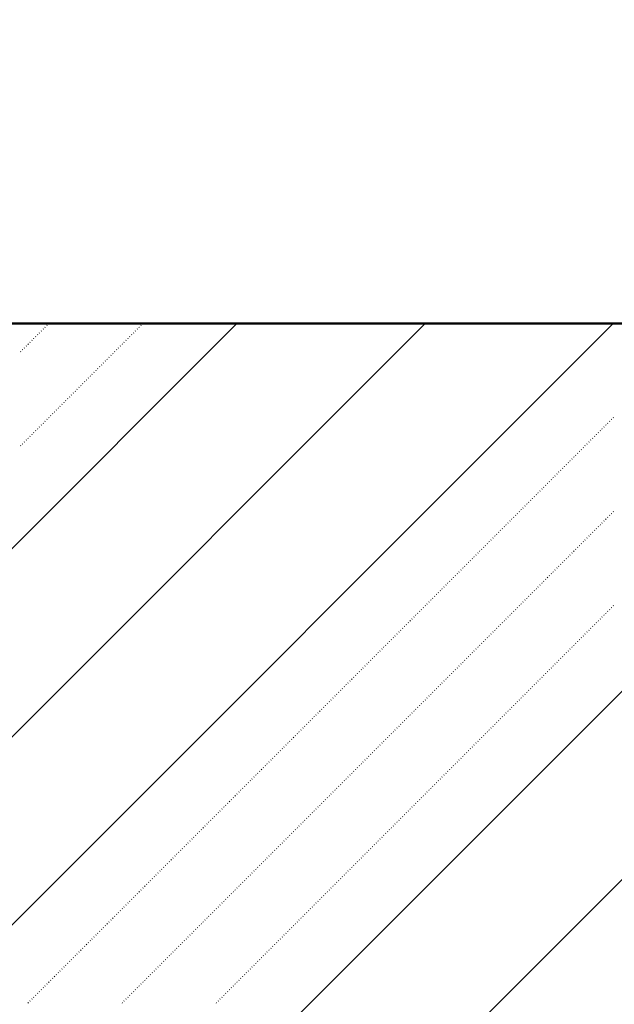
# Model space of a CAD drawing. Header units: millimetres. Extents: x 0 to 1260, y 0 to 297.
# Tile 86 of 104: x 301.59 to 307.18, y 229.9 to 239.15. Entities that reach past the tile are written whole.
import ezdxf

# ---------------------------------------------------------------- set-up
doc = ezdxf.new("R2010")
doc.units = ezdxf.units.MM
for name, pattern in [('K5LT32802', [0]), ('K5LT32806', [0]), ('K5LT_BASIC', [0])]:
    doc.linetypes.add(name, pattern=pattern)
doc.layers.add('Системный слой', color=7, linetype='Continuous')

# ---------------------------------------------------------------- blocks, each defined once
blk = doc.blocks.new('U100')
at = {"layer": 'Системный слой', "color": 7, "linetype": 'K5LT32802', "lineweight": 9}
for p, q in [((299.532, 228.6605), (307.1672, 236.2957)), ((299.532, 230.4283), (305.3995, 236.2957)), ((299.532, 232.196), (303.6317, 236.2957)), ((300.532, 224.3572), (312.4706, 236.2957)), ((300.532, 226.125), (310.7028, 236.2957))]:
    blk.add_line(p, q, dxfattribs=at)
at = {"layer": 'Системный слой', "color": 7, "linetype": 'K5LT32806', "lineweight": 18}
for p, q in [((301.7742, 236.206), (301.7778, 236.2096)), ((301.7919, 236.2237), (301.7955, 236.2272)), ((301.8096, 236.2414), (301.8131, 236.2449)), ((301.8273, 236.259), (301.8308, 236.2626)), ((301.8449, 236.2767), (301.8485, 236.2803)), ((301.8626, 236.2944), (301.8639, 236.2957)), ((302.6581, 236.206), (302.6617, 236.2096)), ((302.6758, 236.2237), (302.6793, 236.2272)), ((302.6935, 236.2414), (302.697, 236.2449)), ((302.7112, 236.259), (302.7147, 236.2626)), ((302.7288, 236.2767), (302.7324, 236.2803)), ((302.7465, 236.2944), (302.7478, 236.2957)), ((301.6858, 236.1176), (301.6894, 236.1212)), ((301.7035, 236.1353), (301.7071, 236.1388)), ((301.7212, 236.153), (301.7247, 236.1565)), ((301.7389, 236.1707), (301.7424, 236.1742)), ((301.7566, 236.1883), (301.7601, 236.1919)), ((302.5697, 236.1176), (302.5733, 236.1212)), ((302.5874, 236.1353), (302.5909, 236.1388)), ((302.6051, 236.153), (302.6086, 236.1565)), ((302.6228, 236.1707), (302.6263, 236.1742)), ((302.6404, 236.1883), (302.644, 236.1919)), ((301.5975, 236.0292), (301.601, 236.0328)), ((301.6151, 236.0469), (301.6187, 236.0505)), ((301.6328, 236.0646), (301.6364, 236.0681)), ((301.6505, 236.0823), (301.654, 236.0858)), ((301.6682, 236.0999), (301.6717, 236.1035)), ((302.4813, 236.0292), (302.4849, 236.0328)), ((302.499, 236.0469), (302.5026, 236.0505)), ((302.5167, 236.0646), (302.5202, 236.0681)), ((302.5344, 236.0823), (302.5379, 236.0858)), ((302.5521, 236.0999), (302.5556, 236.1035)), ((302.393, 235.9409), (302.3965, 235.9444)), ((302.4106, 235.9585), (302.4142, 235.9621)), ((302.4283, 235.9762), (302.4318, 235.9797)), ((302.446, 235.9939), (302.4495, 235.9974)), ((302.4637, 236.0116), (302.4672, 236.0151)), ((302.3046, 235.8525), (302.3081, 235.856)), ((302.3222, 235.8701), (302.3258, 235.8737)), ((302.3399, 235.8878), (302.3435, 235.8914)), ((302.3576, 235.9055), (302.3611, 235.909)), ((302.3753, 235.9232), (302.3788, 235.9267)), ((302.1985, 235.7464), (302.202, 235.7499)), ((302.2162, 235.7641), (302.2197, 235.7676)), ((302.2339, 235.7818), (302.2374, 235.7853)), ((302.2515, 235.7994), (302.2551, 235.803)), ((302.2692, 235.8171), (302.2727, 235.8206)), ((302.2869, 235.8348), (302.2904, 235.8383)), ((302.1101, 235.658), (302.1136, 235.6615)), ((302.1278, 235.6757), (302.1313, 235.6792)), ((302.1455, 235.6934), (302.149, 235.6969)), ((302.1631, 235.711), (302.1667, 235.7146)), ((302.1808, 235.7287), (302.1844, 235.7323)), ((302.0217, 235.5696), (302.0253, 235.5732)), ((302.0394, 235.5873), (302.0429, 235.5908)), ((302.0571, 235.605), (302.0606, 235.6085)), ((302.0748, 235.6227), (302.0783, 235.6262)), ((302.0924, 235.6403), (302.096, 235.6439)), ((301.9333, 235.4812), (301.9369, 235.4848)), ((301.951, 235.4989), (301.9545, 235.5024)), ((301.9687, 235.5166), (301.9722, 235.5201)), ((301.9864, 235.5343), (301.9899, 235.5378)), ((302.004, 235.5519), (302.0076, 235.5555)), ((301.8273, 235.3752), (301.8308, 235.3787)), ((301.8449, 235.3928), (301.8485, 235.3964)), ((301.8626, 235.4105), (301.8662, 235.4141)), ((301.8803, 235.4282), (301.8838, 235.4317)), ((301.898, 235.4459), (301.9015, 235.4494)), ((301.9157, 235.4636), (301.9192, 235.4671)), ((307.1306, 235.3752), (307.1341, 235.3787)), ((307.1482, 235.3928), (307.1518, 235.3964)), ((307.1659, 235.4105), (307.1695, 235.4141)), ((301.7389, 235.2868), (301.7424, 235.2903)), ((301.7566, 235.3045), (301.7601, 235.308)), ((301.7742, 235.3221), (301.7778, 235.3257)), ((301.7919, 235.3398), (301.7955, 235.3433)), ((301.8096, 235.3575), (301.8131, 235.361)), ((307.0422, 235.2868), (307.0457, 235.2903)), ((307.0599, 235.3045), (307.0634, 235.308)), ((307.0775, 235.3221), (307.0811, 235.3257)), ((307.0952, 235.3398), (307.0988, 235.3433)), ((307.1129, 235.3575), (307.1164, 235.361)), ((301.6505, 235.1984), (301.654, 235.2019)), ((301.6682, 235.2161), (301.6717, 235.2196)), ((301.6858, 235.2337), (301.6894, 235.2373)), ((301.7035, 235.2514), (301.7071, 235.255)), ((301.7212, 235.2691), (301.7247, 235.2726)), ((306.9538, 235.1984), (306.9573, 235.2019)), ((306.9715, 235.2161), (306.975, 235.2196)), ((306.9892, 235.2337), (306.9927, 235.2373)), ((307.0068, 235.2514), (307.0104, 235.255)), ((307.0245, 235.2691), (307.028, 235.2726)), ((301.5975, 235.1454), (301.601, 235.1489)), ((301.6151, 235.163), (301.6187, 235.1666)), ((301.6328, 235.1807), (301.6364, 235.1842)), ((306.8654, 235.11), (306.8689, 235.1135)), ((306.8831, 235.1277), (306.8866, 235.1312)), ((306.9008, 235.1454), (306.9043, 235.1489)), ((306.9184, 235.163), (306.922, 235.1666)), ((306.9361, 235.1807), (306.9397, 235.1842)), ((306.7593, 235.0039), (306.7629, 235.0075)), ((306.777, 235.0216), (306.7806, 235.0251)), ((306.7947, 235.0393), (306.7982, 235.0428)), ((306.8124, 235.057), (306.8159, 235.0605)), ((306.8301, 235.0746), (306.8336, 235.0782)), ((306.8477, 235.0923), (306.8513, 235.0959)), ((306.671, 234.9155), (306.6745, 234.9191)), ((306.6886, 234.9332), (306.6922, 234.9368)), ((306.7063, 234.9509), (306.7098, 234.9544)), ((306.724, 234.9686), (306.7275, 234.9721)), ((306.7417, 234.9863), (306.7452, 234.9898)), ((306.5826, 234.8272), (306.5861, 234.8307)), ((306.6002, 234.8448), (306.6038, 234.8484)), ((306.6179, 234.8625), (306.6215, 234.866)), ((306.6356, 234.8802), (306.6391, 234.8837)), ((306.6533, 234.8979), (306.6568, 234.9014)), ((306.4942, 234.7388), (306.4977, 234.7423)), ((306.5119, 234.7564), (306.5154, 234.76)), ((306.5295, 234.7741), (306.5331, 234.7777)), ((306.5472, 234.7918), (306.5507, 234.7953)), ((306.5649, 234.8095), (306.5684, 234.813)), ((306.4058, 234.6504), (306.4093, 234.6539)), ((306.4235, 234.6681), (306.427, 234.6716)), ((306.4411, 234.6857), (306.4447, 234.6893)), ((306.4588, 234.7034), (306.4624, 234.7069)), ((306.4765, 234.7211), (306.48, 234.7246)), ((306.2997, 234.5443), (306.3033, 234.5478)), ((306.3174, 234.562), (306.3209, 234.5655)), ((306.3351, 234.5797), (306.3386, 234.5832)), ((306.3528, 234.5973), (306.3563, 234.6009)), ((306.3704, 234.615), (306.374, 234.6186)), ((306.3881, 234.6327), (306.3916, 234.6362)), ((306.2113, 234.4559), (306.2149, 234.4595)), ((306.229, 234.4736), (306.2325, 234.4771)), ((306.2467, 234.4913), (306.2502, 234.4948)), ((306.2644, 234.509), (306.2679, 234.5125)), ((306.282, 234.5266), (306.2856, 234.5302)), ((307.0952, 234.4559), (307.0988, 234.4595)), ((307.1129, 234.4736), (307.1164, 234.4771)), ((307.1306, 234.4913), (307.1341, 234.4948)), ((307.1482, 234.509), (307.1518, 234.5125)), ((307.1659, 234.5266), (307.1695, 234.5302)), ((306.1229, 234.3675), (306.1265, 234.3711)), ((306.1406, 234.3852), (306.1442, 234.3888)), ((306.1583, 234.4029), (306.1618, 234.4064)), ((306.176, 234.4206), (306.1795, 234.4241)), ((306.1937, 234.4382), (306.1972, 234.4418)), ((307.0068, 234.3675), (307.0104, 234.3711)), ((307.0245, 234.3852), (307.028, 234.3888)), ((307.0422, 234.4029), (307.0457, 234.4064)), ((307.0599, 234.4206), (307.0634, 234.4241)), ((307.0775, 234.4382), (307.0811, 234.4418)), ((306.0346, 234.2791), (306.0381, 234.2827)), ((306.0522, 234.2968), (306.0558, 234.3004)), ((306.0699, 234.3145), (306.0734, 234.318)), ((306.0876, 234.3322), (306.0911, 234.3357)), ((306.1053, 234.3499), (306.1088, 234.3534)), ((306.9184, 234.2791), (306.922, 234.2827)), ((306.9361, 234.2968), (306.9397, 234.3004)), ((306.9538, 234.3145), (306.9573, 234.318)), ((306.9715, 234.3322), (306.975, 234.3357)), ((306.9892, 234.3499), (306.9927, 234.3534)), ((305.9285, 234.1731), (305.932, 234.1766)), ((305.9462, 234.1908), (305.9497, 234.1943)), ((305.9638, 234.2084), (305.9674, 234.212)), ((305.9815, 234.2261), (305.9851, 234.2297)), ((305.9992, 234.2438), (306.0027, 234.2473)), ((306.0169, 234.2615), (306.0204, 234.265)), ((306.8124, 234.1731), (306.8159, 234.1766)), ((306.8301, 234.1908), (306.8336, 234.1943)), ((306.8477, 234.2084), (306.8513, 234.212)), ((306.8654, 234.2261), (306.8689, 234.2297)), ((306.8831, 234.2438), (306.8866, 234.2473)), ((306.9008, 234.2615), (306.9043, 234.265)), ((305.8401, 234.0847), (305.8436, 234.0882)), ((305.8578, 234.1024), (305.8613, 234.1059)), ((305.8755, 234.1201), (305.879, 234.1236)), ((305.8931, 234.1377), (305.8967, 234.1413)), ((305.9108, 234.1554), (305.9143, 234.1589)), ((306.724, 234.0847), (306.7275, 234.0882)), ((306.7417, 234.1024), (306.7452, 234.1059)), ((306.7593, 234.1201), (306.7629, 234.1236)), ((306.777, 234.1377), (306.7806, 234.1413)), ((306.7947, 234.1554), (306.7982, 234.1589)), ((305.7517, 233.9963), (305.7552, 233.9998)), ((305.7694, 234.014), (305.7729, 234.0175)), ((305.7871, 234.0317), (305.7906, 234.0352)), ((305.8047, 234.0493), (305.8083, 234.0529)), ((305.8224, 234.067), (305.826, 234.0706)), ((306.6356, 233.9963), (306.6391, 233.9998)), ((306.6533, 234.014), (306.6568, 234.0175)), ((306.671, 234.0317), (306.6745, 234.0352)), ((306.6886, 234.0493), (306.6922, 234.0529)), ((306.7063, 234.067), (306.7098, 234.0706)), ((305.6633, 233.9079), (305.6669, 233.9115)), ((305.681, 233.9256), (305.6845, 233.9291)), ((305.6987, 233.9433), (305.7022, 233.9468)), ((305.7164, 233.961), (305.7199, 233.9645)), ((305.734, 233.9786), (305.7376, 233.9822)), ((306.5472, 233.9079), (306.5507, 233.9115)), ((306.5649, 233.9256), (306.5684, 233.9291)), ((306.5826, 233.9433), (306.5861, 233.9468)), ((306.6002, 233.961), (306.6038, 233.9645)), ((306.6179, 233.9786), (306.6215, 233.9822)), ((305.5573, 233.8019), (305.5608, 233.8054)), ((305.5749, 233.8195), (305.5785, 233.8231)), ((305.5926, 233.8372), (305.5961, 233.8407)), ((305.6103, 233.8549), (305.6138, 233.8584)), ((305.628, 233.8726), (305.6315, 233.8761)), ((305.6456, 233.8902), (305.6492, 233.8938)), ((306.4411, 233.8019), (306.4447, 233.8054)), ((306.4588, 233.8195), (306.4624, 233.8231)), ((306.4765, 233.8372), (306.48, 233.8407)), ((306.4942, 233.8549), (306.4977, 233.8584)), ((306.5119, 233.8726), (306.5154, 233.8761)), ((306.5295, 233.8902), (306.5331, 233.8938)), ((305.4689, 233.7135), (305.4724, 233.717)), ((305.4865, 233.7311), (305.4901, 233.7347)), ((305.5042, 233.7488), (305.5078, 233.7524)), ((305.5219, 233.7665), (305.5254, 233.77)), ((305.5396, 233.7842), (305.5431, 233.7877)), ((306.3528, 233.7135), (306.3563, 233.717)), ((306.3704, 233.7311), (306.374, 233.7347)), ((306.3881, 233.7488), (306.3916, 233.7524)), ((306.4058, 233.7665), (306.4093, 233.77)), ((306.4235, 233.7842), (306.427, 233.7877)), ((305.3805, 233.6251), (305.384, 233.6286)), ((305.3982, 233.6428), (305.4017, 233.6463)), ((305.4158, 233.6604), (305.4194, 233.664)), ((305.4335, 233.6781), (305.4371, 233.6816)), ((305.4512, 233.6958), (305.4547, 233.6993)), ((306.2644, 233.6251), (306.2679, 233.6286)), ((306.282, 233.6428), (306.2856, 233.6463)), ((306.2997, 233.6604), (306.3033, 233.664)), ((306.3174, 233.6781), (306.3209, 233.6816)), ((306.3351, 233.6958), (306.3386, 233.6993)), ((307.1482, 233.6251), (307.1518, 233.6286)), ((307.1659, 233.6428), (307.1695, 233.6463)), ((305.2921, 233.5367), (305.2956, 233.5402)), ((305.3098, 233.5544), (305.3133, 233.5579)), ((305.3274, 233.572), (305.331, 233.5756)), ((305.3451, 233.5897), (305.3487, 233.5933)), ((305.3628, 233.6074), (305.3663, 233.6109)), ((306.176, 233.5367), (306.1795, 233.5402)), ((306.1937, 233.5544), (306.1972, 233.5579)), ((306.2113, 233.572), (306.2149, 233.5756)), ((306.229, 233.5897), (306.2325, 233.5933)), ((306.2467, 233.6074), (306.2502, 233.6109)), ((307.0599, 233.5367), (307.0634, 233.5402)), ((307.0775, 233.5544), (307.0811, 233.5579)), ((307.0952, 233.572), (307.0988, 233.5756)), ((307.1129, 233.5897), (307.1164, 233.5933)), ((307.1306, 233.6074), (307.1341, 233.6109)), ((305.2037, 233.4483), (305.2072, 233.4518)), ((305.2214, 233.466), (305.2249, 233.4695)), ((305.2391, 233.4837), (305.2426, 233.4872)), ((305.2567, 233.5013), (305.2603, 233.5049)), ((305.2744, 233.519), (305.278, 233.5225)), ((306.0876, 233.4483), (306.0911, 233.4518)), ((306.1053, 233.466), (306.1088, 233.4695)), ((306.1229, 233.4837), (306.1265, 233.4872)), ((306.1406, 233.5013), (306.1442, 233.5049)), ((306.1583, 233.519), (306.1618, 233.5225)), ((306.9715, 233.4483), (306.975, 233.4518)), ((306.9892, 233.466), (306.9927, 233.4695)), ((307.0068, 233.4837), (307.0104, 233.4872)), ((307.0245, 233.5013), (307.028, 233.5049)), ((307.0422, 233.519), (307.0457, 233.5225)), ((305.0976, 233.3422), (305.1012, 233.3458)), ((305.1153, 233.3599), (305.1189, 233.3634)), ((305.133, 233.3776), (305.1365, 233.3811)), ((305.1507, 233.3953), (305.1542, 233.3988)), ((305.1684, 233.4129), (305.1719, 233.4165)), ((305.186, 233.4306), (305.1896, 233.4342)), ((305.9815, 233.3422), (305.9851, 233.3458)), ((305.9992, 233.3599), (306.0027, 233.3634)), ((306.0169, 233.3776), (306.0204, 233.3811)), ((306.0346, 233.3953), (306.0381, 233.3988)), ((306.0522, 233.4129), (306.0558, 233.4165)), ((306.0699, 233.4306), (306.0734, 233.4342)), ((306.8654, 233.3422), (306.8689, 233.3458)), ((306.8831, 233.3599), (306.8866, 233.3634)), ((306.9008, 233.3776), (306.9043, 233.3811)), ((306.9184, 233.3953), (306.922, 233.3988)), ((306.9361, 233.4129), (306.9397, 233.4165)), ((306.9538, 233.4306), (306.9573, 233.4342)), ((305.0093, 233.2538), (305.0128, 233.2574)), ((305.0269, 233.2715), (305.0305, 233.2751)), ((305.0446, 233.2892), (305.0481, 233.2927)), ((305.0623, 233.3069), (305.0658, 233.3104)), ((305.08, 233.3246), (305.0835, 233.3281)), ((305.8931, 233.2538), (305.8967, 233.2574)), ((305.9108, 233.2715), (305.9143, 233.2751)), ((305.9285, 233.2892), (305.932, 233.2927)), ((305.9462, 233.3069), (305.9497, 233.3104)), ((305.9638, 233.3246), (305.9674, 233.3281)), ((306.777, 233.2538), (306.7806, 233.2574)), ((306.7947, 233.2715), (306.7982, 233.2751)), ((306.8124, 233.2892), (306.8159, 233.2927)), ((306.8301, 233.3069), (306.8336, 233.3104)), ((306.8477, 233.3246), (306.8513, 233.3281)), ((304.9209, 233.1655), (304.9244, 233.169)), ((304.9385, 233.1831), (304.9421, 233.1867)), ((304.9562, 233.2008), (304.9598, 233.2043)), ((304.9739, 233.2185), (304.9774, 233.222)), ((304.9916, 233.2362), (304.9951, 233.2397)), ((305.8047, 233.1655), (305.8083, 233.169)), ((305.8224, 233.1831), (305.826, 233.1867)), ((305.8401, 233.2008), (305.8436, 233.2043)), ((305.8578, 233.2185), (305.8613, 233.222)), ((305.8755, 233.2362), (305.879, 233.2397)), ((306.6886, 233.1655), (306.6922, 233.169)), ((306.7063, 233.1831), (306.7098, 233.1867)), ((306.724, 233.2008), (306.7275, 233.2043)), ((306.7417, 233.2185), (306.7452, 233.222)), ((306.7593, 233.2362), (306.7629, 233.2397)), ((304.8325, 233.0771), (304.836, 233.0806)), ((304.8502, 233.0947), (304.8537, 233.0983)), ((304.8678, 233.1124), (304.8714, 233.116)), ((304.8855, 233.1301), (304.889, 233.1336)), ((304.9032, 233.1478), (304.9067, 233.1513)), ((305.7164, 233.0771), (305.7199, 233.0806)), ((305.734, 233.0947), (305.7376, 233.0983)), ((305.7517, 233.1124), (305.7552, 233.116)), ((305.7694, 233.1301), (305.7729, 233.1336)), ((305.7871, 233.1478), (305.7906, 233.1513)), ((306.6002, 233.0771), (306.6038, 233.0806)), ((306.6179, 233.0947), (306.6215, 233.0983)), ((306.6356, 233.1124), (306.6391, 233.116)), ((306.6533, 233.1301), (306.6568, 233.1336)), ((306.671, 233.1478), (306.6745, 233.1513)), ((304.7264, 232.971), (304.7299, 232.9745)), ((304.7441, 232.9887), (304.7476, 232.9922)), ((304.7618, 233.0064), (304.7653, 233.0099)), ((304.7794, 233.024), (304.783, 233.0276)), ((304.7971, 233.0417), (304.8007, 233.0452)), ((304.8148, 233.0594), (304.8183, 233.0629)), ((305.6103, 232.971), (305.6138, 232.9745)), ((305.628, 232.9887), (305.6315, 232.9922)), ((305.6456, 233.0064), (305.6492, 233.0099)), ((305.6633, 233.024), (305.6669, 233.0276)), ((305.681, 233.0417), (305.6845, 233.0452)), ((305.6987, 233.0594), (305.7022, 233.0629)), ((306.4942, 232.971), (306.4977, 232.9745)), ((306.5119, 232.9887), (306.5154, 232.9922)), ((306.5295, 233.0064), (306.5331, 233.0099)), ((306.5472, 233.024), (306.5507, 233.0276)), ((306.5649, 233.0417), (306.5684, 233.0452)), ((306.5826, 233.0594), (306.5861, 233.0629)), ((304.638, 232.8826), (304.6416, 232.8861)), ((304.6557, 232.9003), (304.6592, 232.9038)), ((304.6734, 232.918), (304.6769, 232.9215)), ((304.6911, 232.9356), (304.6946, 232.9392)), ((304.7087, 232.9533), (304.7123, 232.9569)), ((305.5219, 232.8826), (305.5254, 232.8861)), ((305.5396, 232.9003), (305.5431, 232.9038)), ((305.5573, 232.918), (305.5608, 232.9215)), ((305.5749, 232.9356), (305.5785, 232.9392)), ((305.5926, 232.9533), (305.5961, 232.9569)), ((306.4058, 232.8826), (306.4093, 232.8861)), ((306.4235, 232.9003), (306.427, 232.9038)), ((306.4411, 232.918), (306.4447, 232.9215)), ((306.4588, 232.9356), (306.4624, 232.9392)), ((306.4765, 232.9533), (306.48, 232.9569)), ((304.5496, 232.7942), (304.5532, 232.7978)), ((304.5673, 232.8119), (304.5708, 232.8154)), ((304.585, 232.8296), (304.5885, 232.8331)), ((304.6027, 232.8473), (304.6062, 232.8508)), ((304.6203, 232.8649), (304.6239, 232.8685)), ((305.4335, 232.7942), (305.4371, 232.7978)), ((305.4512, 232.8119), (305.4547, 232.8154)), ((305.4689, 232.8296), (305.4724, 232.8331)), ((305.4865, 232.8473), (305.4901, 232.8508)), ((305.5042, 232.8649), (305.5078, 232.8685)), ((306.3174, 232.7942), (306.3209, 232.7978)), ((306.3351, 232.8119), (306.3386, 232.8154)), ((306.3528, 232.8296), (306.3563, 232.8331)), ((306.3704, 232.8473), (306.374, 232.8508)), ((306.3881, 232.8649), (306.3916, 232.8685)), ((304.4612, 232.7058), (304.4648, 232.7094)), ((304.4789, 232.7235), (304.4825, 232.727)), ((304.4966, 232.7412), (304.5001, 232.7447)), ((304.5143, 232.7589), (304.5178, 232.7624)), ((304.532, 232.7765), (304.5355, 232.7801)), ((305.3451, 232.7058), (305.3487, 232.7094)), ((305.3628, 232.7235), (305.3663, 232.727)), ((305.3805, 232.7412), (305.384, 232.7447)), ((305.3982, 232.7589), (305.4017, 232.7624)), ((305.4158, 232.7765), (305.4194, 232.7801)), ((306.229, 232.7058), (306.2325, 232.7094)), ((306.2467, 232.7235), (306.2502, 232.727)), ((306.2644, 232.7412), (306.2679, 232.7447)), ((306.282, 232.7589), (306.2856, 232.7624)), ((306.2997, 232.7765), (306.3033, 232.7801)), ((304.3552, 232.5998), (304.3587, 232.6033)), ((304.3729, 232.6174), (304.3764, 232.621)), ((304.3905, 232.6351), (304.3941, 232.6387)), ((304.4082, 232.6528), (304.4117, 232.6563)), ((304.4259, 232.6705), (304.4294, 232.674)), ((304.4436, 232.6882), (304.4471, 232.6917)), ((305.2391, 232.5998), (305.2426, 232.6033)), ((305.2567, 232.6174), (305.2603, 232.621)), ((305.2744, 232.6351), (305.278, 232.6387)), ((305.2921, 232.6528), (305.2956, 232.6563)), ((305.3098, 232.6705), (305.3133, 232.674)), ((305.3274, 232.6882), (305.331, 232.6917)), ((306.1229, 232.5998), (306.1265, 232.6033)), ((306.1406, 232.6174), (306.1442, 232.621)), ((306.1583, 232.6351), (306.1618, 232.6387)), ((306.176, 232.6528), (306.1795, 232.6563)), ((306.1937, 232.6705), (306.1972, 232.674)), ((306.2113, 232.6882), (306.2149, 232.6917)), ((304.2668, 232.5114), (304.2703, 232.5149)), ((304.2845, 232.5291), (304.288, 232.5326)), ((304.3021, 232.5467), (304.3057, 232.5503)), ((304.3198, 232.5644), (304.3234, 232.568)), ((304.3375, 232.5821), (304.341, 232.5856)), ((305.1507, 232.5114), (305.1542, 232.5149)), ((305.1684, 232.5291), (305.1719, 232.5326)), ((305.186, 232.5467), (305.1896, 232.5503)), ((305.2037, 232.5644), (305.2072, 232.568)), ((305.2214, 232.5821), (305.2249, 232.5856)), ((306.0346, 232.5114), (306.0381, 232.5149)), ((306.0522, 232.5291), (306.0558, 232.5326)), ((306.0699, 232.5467), (306.0734, 232.5503)), ((306.0876, 232.5644), (306.0911, 232.568)), ((306.1053, 232.5821), (306.1088, 232.5856)), ((304.1784, 232.423), (304.1819, 232.4265)), ((304.1961, 232.4407), (304.1996, 232.4442)), ((304.2138, 232.4583), (304.2173, 232.4619)), ((304.2314, 232.476), (304.235, 232.4796)), ((304.2491, 232.4937), (304.2526, 232.4972)), ((305.0623, 232.423), (305.0658, 232.4265)), ((305.08, 232.4407), (305.0835, 232.4442)), ((305.0976, 232.4583), (305.1012, 232.4619)), ((305.1153, 232.476), (305.1189, 232.4796)), ((305.133, 232.4937), (305.1365, 232.4972)), ((305.9462, 232.423), (305.9497, 232.4265)), ((305.9638, 232.4407), (305.9674, 232.4442)), ((305.9815, 232.4583), (305.9851, 232.4619)), ((305.9992, 232.476), (306.0027, 232.4796)), ((306.0169, 232.4937), (306.0204, 232.4972)), ((304.09, 232.3346), (304.0935, 232.3381)), ((304.1077, 232.3523), (304.1112, 232.3558)), ((304.1254, 232.37), (304.1289, 232.3735)), ((304.143, 232.3876), (304.1466, 232.3912)), ((304.1607, 232.4053), (304.1643, 232.4089)), ((304.9739, 232.3346), (304.9774, 232.3381)), ((304.9916, 232.3523), (304.9951, 232.3558)), ((305.0093, 232.37), (305.0128, 232.3735)), ((305.0269, 232.3876), (305.0305, 232.3912)), ((305.0446, 232.4053), (305.0481, 232.4089)), ((305.8578, 232.3346), (305.8613, 232.3381)), ((305.8755, 232.3523), (305.879, 232.3558)), ((305.8931, 232.37), (305.8967, 232.3735)), ((305.9108, 232.3876), (305.9143, 232.3912)), ((305.9285, 232.4053), (305.932, 232.4089)), ((304.0016, 232.2462), (304.0052, 232.2498)), ((304.0193, 232.2639), (304.0228, 232.2674)), ((304.037, 232.2816), (304.0405, 232.2851)), ((304.0547, 232.2993), (304.0582, 232.3028)), ((304.0723, 232.3169), (304.0759, 232.3205)), ((304.8855, 232.2462), (304.889, 232.2498)), ((304.9032, 232.2639), (304.9067, 232.2674)), ((304.9209, 232.2816), (304.9244, 232.2851)), ((304.9385, 232.2993), (304.9421, 232.3028)), ((304.9562, 232.3169), (304.9598, 232.3205)), ((305.7694, 232.2462), (305.7729, 232.2498)), ((305.7871, 232.2639), (305.7906, 232.2674)), ((305.8047, 232.2816), (305.8083, 232.2851)), ((305.8224, 232.2993), (305.826, 232.3028)), ((305.8401, 232.3169), (305.8436, 232.3205)), ((303.8956, 232.1402), (303.8991, 232.1437)), ((303.9132, 232.1578), (303.9168, 232.1614)), ((303.9309, 232.1755), (303.9344, 232.179)), ((303.9486, 232.1932), (303.9521, 232.1967)), ((303.9663, 232.2109), (303.9698, 232.2144)), ((303.9839, 232.2285), (303.9875, 232.2321)), ((304.7794, 232.1402), (304.783, 232.1437)), ((304.7971, 232.1578), (304.8007, 232.1614)), ((304.8148, 232.1755), (304.8183, 232.179)), ((304.8325, 232.1932), (304.836, 232.1967)), ((304.8502, 232.2109), (304.8537, 232.2144)), ((304.8678, 232.2285), (304.8714, 232.2321)), ((305.6633, 232.1402), (305.6669, 232.1437)), ((305.681, 232.1578), (305.6845, 232.1614)), ((305.6987, 232.1755), (305.7022, 232.179)), ((305.7164, 232.1932), (305.7199, 232.1967)), ((305.734, 232.2109), (305.7376, 232.2144)), ((305.7517, 232.2285), (305.7552, 232.2321)), ((303.8072, 232.0518), (303.8107, 232.0553)), ((303.8248, 232.0694), (303.8284, 232.073)), ((303.8425, 232.0871), (303.8461, 232.0907)), ((303.8602, 232.1048), (303.8637, 232.1083)), ((303.8779, 232.1225), (303.8814, 232.126)), ((304.6911, 232.0518), (304.6946, 232.0553)), ((304.7087, 232.0694), (304.7123, 232.073)), ((304.7264, 232.0871), (304.7299, 232.0907)), ((304.7441, 232.1048), (304.7476, 232.1083)), ((304.7618, 232.1225), (304.7653, 232.126)), ((305.5749, 232.0518), (305.5785, 232.0553)), ((305.5926, 232.0694), (305.5961, 232.073)), ((305.6103, 232.0871), (305.6138, 232.0907)), ((305.628, 232.1048), (305.6315, 232.1083)), ((305.6456, 232.1225), (305.6492, 232.126)), ((303.7188, 231.9634), (303.7223, 231.9669)), ((303.7365, 231.9811), (303.74, 231.9846)), ((303.7541, 231.9987), (303.7577, 232.0023)), ((303.7718, 232.0164), (303.7753, 232.0199)), ((303.7895, 232.0341), (303.793, 232.0376)), ((304.6027, 231.9634), (304.6062, 231.9669)), ((304.6203, 231.9811), (304.6239, 231.9846)), ((304.638, 231.9987), (304.6416, 232.0023)), ((304.6557, 232.0164), (304.6592, 232.0199)), ((304.6734, 232.0341), (304.6769, 232.0376)), ((305.4865, 231.9634), (305.4901, 231.9669)), ((305.5042, 231.9811), (305.5078, 231.9846)), ((305.5219, 231.9987), (305.5254, 232.0023)), ((305.5396, 232.0164), (305.5431, 232.0199)), ((305.5573, 232.0341), (305.5608, 232.0376)), ((303.6304, 231.875), (303.6339, 231.8785)), ((303.6481, 231.8927), (303.6516, 231.8962)), ((303.6657, 231.9103), (303.6693, 231.9139)), ((303.6834, 231.928), (303.687, 231.9316)), ((303.7011, 231.9457), (303.7046, 231.9492)), ((304.5143, 231.875), (304.5178, 231.8785)), ((304.532, 231.8927), (304.5355, 231.8962)), ((304.5496, 231.9103), (304.5532, 231.9139)), ((304.5673, 231.928), (304.5708, 231.9316)), ((304.585, 231.9457), (304.5885, 231.9492)), ((305.3982, 231.875), (305.4017, 231.8785)), ((305.4158, 231.8927), (305.4194, 231.8962)), ((305.4335, 231.9103), (305.4371, 231.9139)), ((305.4512, 231.928), (305.4547, 231.9316)), ((305.4689, 231.9457), (305.4724, 231.9492)), ((303.5243, 231.7689), (303.5279, 231.7725)), ((303.542, 231.7866), (303.5455, 231.7901)), ((303.5597, 231.8043), (303.5632, 231.8078)), ((303.5774, 231.822), (303.5809, 231.8255)), ((303.595, 231.8396), (303.5986, 231.8432)), ((303.6127, 231.8573), (303.6163, 231.8608)), ((304.4082, 231.7689), (304.4117, 231.7725)), ((304.4259, 231.7866), (304.4294, 231.7901)), ((304.4436, 231.8043), (304.4471, 231.8078)), ((304.4612, 231.822), (304.4648, 231.8255)), ((304.4789, 231.8396), (304.4825, 231.8432)), ((304.4966, 231.8573), (304.5001, 231.8608)), ((305.2921, 231.7689), (305.2956, 231.7725)), ((305.3098, 231.7866), (305.3133, 231.7901)), ((305.3274, 231.8043), (305.331, 231.8078)), ((305.3451, 231.822), (305.3487, 231.8255)), ((305.3628, 231.8396), (305.3663, 231.8432)), ((305.3805, 231.8573), (305.384, 231.8608)), ((303.4359, 231.6805), (303.4395, 231.6841)), ((303.4536, 231.6982), (303.4572, 231.7017)), ((303.4713, 231.7159), (303.4748, 231.7194)), ((303.489, 231.7336), (303.4925, 231.7371)), ((303.5066, 231.7512), (303.5102, 231.7548)), ((304.3198, 231.6805), (304.3234, 231.6841)), ((304.3375, 231.6982), (304.341, 231.7017)), ((304.3552, 231.7159), (304.3587, 231.7194)), ((304.3729, 231.7336), (304.3764, 231.7371)), ((304.3905, 231.7512), (304.3941, 231.7548)), ((305.2037, 231.6805), (305.2072, 231.6841)), ((305.2214, 231.6982), (305.2249, 231.7017)), ((305.2391, 231.7159), (305.2426, 231.7194)), ((305.2567, 231.7336), (305.2603, 231.7371)), ((305.2744, 231.7512), (305.278, 231.7548)), ((303.3476, 231.5921), (303.3511, 231.5957)), ((303.3652, 231.6098), (303.3688, 231.6134)), ((303.3829, 231.6275), (303.3864, 231.631)), ((303.4006, 231.6452), (303.4041, 231.6487)), ((303.4183, 231.6629), (303.4218, 231.6664)), ((304.2314, 231.5921), (304.235, 231.5957)), ((304.2491, 231.6098), (304.2526, 231.6134)), ((304.2668, 231.6275), (304.2703, 231.631)), ((304.2845, 231.6452), (304.288, 231.6487)), ((304.3021, 231.6629), (304.3057, 231.6664)), ((305.1153, 231.5921), (305.1189, 231.5957)), ((305.133, 231.6098), (305.1365, 231.6134)), ((305.1507, 231.6275), (305.1542, 231.631)), ((305.1684, 231.6452), (305.1719, 231.6487)), ((305.186, 231.6629), (305.1896, 231.6664)), ((303.2592, 231.5038), (303.2627, 231.5073)), ((303.2768, 231.5214), (303.2804, 231.525)), ((303.2945, 231.5391), (303.2981, 231.5426)), ((303.3122, 231.5568), (303.3157, 231.5603)), ((303.3299, 231.5745), (303.3334, 231.578)), ((304.143, 231.5038), (304.1466, 231.5073)), ((304.1607, 231.5214), (304.1643, 231.525)), ((304.1784, 231.5391), (304.1819, 231.5426)), ((304.1961, 231.5568), (304.1996, 231.5603)), ((304.2138, 231.5745), (304.2173, 231.578)), ((305.0269, 231.5038), (305.0305, 231.5073)), ((305.0446, 231.5214), (305.0481, 231.525)), ((305.0623, 231.5391), (305.0658, 231.5426)), ((305.08, 231.5568), (305.0835, 231.5603)), ((305.0976, 231.5745), (305.1012, 231.578)), ((303.1531, 231.3977), (303.1566, 231.4012)), ((303.1708, 231.4154), (303.1743, 231.4189)), ((303.1885, 231.433), (303.192, 231.4366)), ((303.2061, 231.4507), (303.2097, 231.4543)), ((303.2238, 231.4684), (303.2273, 231.4719)), ((303.2415, 231.4861), (303.245, 231.4896)), ((304.037, 231.3977), (304.0405, 231.4012)), ((304.0547, 231.4154), (304.0582, 231.4189)), ((304.0723, 231.433), (304.0759, 231.4366)), ((304.09, 231.4507), (304.0935, 231.4543)), ((304.1077, 231.4684), (304.1112, 231.4719)), ((304.1254, 231.4861), (304.1289, 231.4896)), ((304.9209, 231.3977), (304.9244, 231.4012)), ((304.9385, 231.4154), (304.9421, 231.4189)), ((304.9562, 231.433), (304.9598, 231.4366)), ((304.9739, 231.4507), (304.9774, 231.4543)), ((304.9916, 231.4684), (304.9951, 231.4719)), ((305.0093, 231.4861), (305.0128, 231.4896)), ((303.0647, 231.3093), (303.0682, 231.3128)), ((303.0824, 231.327), (303.0859, 231.3305)), ((303.1001, 231.3447), (303.1036, 231.3482)), ((303.1177, 231.3623), (303.1213, 231.3659)), ((303.1354, 231.38), (303.139, 231.3835)), ((303.9486, 231.3093), (303.9521, 231.3128)), ((303.9663, 231.327), (303.9698, 231.3305)), ((303.9839, 231.3447), (303.9875, 231.3482)), ((304.0016, 231.3623), (304.0052, 231.3659)), ((304.0193, 231.38), (304.0228, 231.3835)), ((304.8325, 231.3093), (304.836, 231.3128)), ((304.8502, 231.327), (304.8537, 231.3305)), ((304.8678, 231.3447), (304.8714, 231.3482)), ((304.8855, 231.3623), (304.889, 231.3659)), ((304.9032, 231.38), (304.9067, 231.3835)), ((302.9763, 231.2209), (302.9799, 231.2244)), ((302.994, 231.2386), (302.9975, 231.2421)), ((303.0117, 231.2563), (303.0152, 231.2598)), ((303.0294, 231.2739), (303.0329, 231.2775)), ((303.047, 231.2916), (303.0506, 231.2952)), ((303.8602, 231.2209), (303.8637, 231.2244)), ((303.8779, 231.2386), (303.8814, 231.2421)), ((303.8956, 231.2563), (303.8991, 231.2598)), ((303.9132, 231.2739), (303.9168, 231.2775)), ((303.9309, 231.2916), (303.9344, 231.2952)), ((304.7441, 231.2209), (304.7476, 231.2244)), ((304.7618, 231.2386), (304.7653, 231.2421)), ((304.7794, 231.2563), (304.783, 231.2598)), ((304.7971, 231.2739), (304.8007, 231.2775)), ((304.8148, 231.2916), (304.8183, 231.2952)), ((302.8879, 231.1325), (302.8915, 231.1361)), ((302.9056, 231.1502), (302.9091, 231.1537)), ((302.9233, 231.1679), (302.9268, 231.1714)), ((302.941, 231.1856), (302.9445, 231.1891)), ((302.9586, 231.2032), (302.9622, 231.2068)), ((303.7718, 231.1325), (303.7753, 231.1361)), ((303.7895, 231.1502), (303.793, 231.1537)), ((303.8072, 231.1679), (303.8107, 231.1714)), ((303.8248, 231.1856), (303.8284, 231.1891)), ((303.8425, 231.2032), (303.8461, 231.2068)), ((304.6557, 231.1325), (304.6592, 231.1361)), ((304.6734, 231.1502), (304.6769, 231.1537)), ((304.6911, 231.1679), (304.6946, 231.1714)), ((304.7087, 231.1856), (304.7123, 231.1891)), ((304.7264, 231.2032), (304.7299, 231.2068)), ((302.7995, 231.0441), (302.8031, 231.0477)), ((302.8172, 231.0618), (302.8208, 231.0653)), ((302.8349, 231.0795), (302.8384, 231.083)), ((302.8526, 231.0972), (302.8561, 231.1007)), ((302.8703, 231.1148), (302.8738, 231.1184)), ((303.6834, 231.0441), (303.687, 231.0477)), ((303.7011, 231.0618), (303.7046, 231.0653)), ((303.7188, 231.0795), (303.7223, 231.083)), ((303.7365, 231.0972), (303.74, 231.1007)), ((303.7541, 231.1148), (303.7577, 231.1184)), ((304.5673, 231.0441), (304.5708, 231.0477)), ((304.585, 231.0618), (304.5885, 231.0653)), ((304.6027, 231.0795), (304.6062, 231.083)), ((304.6203, 231.0972), (304.6239, 231.1007)), ((304.638, 231.1148), (304.6416, 231.1184)), ((302.6935, 230.9381), (302.697, 230.9416)), ((302.7112, 230.9557), (302.7147, 230.9593)), ((302.7288, 230.9734), (302.7324, 230.977)), ((302.7465, 230.9911), (302.75, 230.9946)), ((302.7642, 231.0088), (302.7677, 231.0123)), ((302.7819, 231.0265), (302.7854, 231.03)), ((303.5774, 230.9381), (303.5809, 230.9416)), ((303.595, 230.9557), (303.5986, 230.9593)), ((303.6127, 230.9734), (303.6163, 230.977)), ((303.6304, 230.9911), (303.6339, 230.9946)), ((303.6481, 231.0088), (303.6516, 231.0123)), ((303.6657, 231.0265), (303.6693, 231.03)), ((304.4612, 230.9381), (304.4648, 230.9416)), ((304.4789, 230.9557), (304.4825, 230.9593)), ((304.4966, 230.9734), (304.5001, 230.977)), ((304.5143, 230.9911), (304.5178, 230.9946)), ((304.532, 231.0088), (304.5355, 231.0123)), ((304.5496, 231.0265), (304.5532, 231.03)), ((302.6051, 230.8497), (302.6086, 230.8532)), ((302.6228, 230.8674), (302.6263, 230.8709)), ((302.6404, 230.885), (302.644, 230.8886)), ((302.6581, 230.9027), (302.6617, 230.9062)), ((302.6758, 230.9204), (302.6793, 230.9239)), ((303.489, 230.8497), (303.4925, 230.8532)), ((303.5066, 230.8674), (303.5102, 230.8709)), ((303.5243, 230.885), (303.5279, 230.8886)), ((303.542, 230.9027), (303.5455, 230.9062)), ((303.5597, 230.9204), (303.5632, 230.9239)), ((304.3729, 230.8497), (304.3764, 230.8532)), ((304.3905, 230.8674), (304.3941, 230.8709)), ((304.4082, 230.885), (304.4117, 230.8886)), ((304.4259, 230.9027), (304.4294, 230.9062)), ((304.4436, 230.9204), (304.4471, 230.9239)), ((302.5167, 230.7613), (302.5202, 230.7648)), ((302.5344, 230.779), (302.5379, 230.7825)), ((302.5521, 230.7966), (302.5556, 230.8002)), ((302.5697, 230.8143), (302.5733, 230.8179)), ((302.5874, 230.832), (302.5909, 230.8355)), ((303.4006, 230.7613), (303.4041, 230.7648)), ((303.4183, 230.779), (303.4218, 230.7825)), ((303.4359, 230.7966), (303.4395, 230.8002)), ((303.4536, 230.8143), (303.4572, 230.8179)), ((303.4713, 230.832), (303.4748, 230.8355)), ((304.2845, 230.7613), (304.288, 230.7648)), ((304.3021, 230.779), (304.3057, 230.7825)), ((304.3198, 230.7966), (304.3234, 230.8002)), ((304.3375, 230.8143), (304.341, 230.8179)), ((304.3552, 230.832), (304.3587, 230.8355)), ((302.4283, 230.6729), (302.4318, 230.6764)), ((302.446, 230.6906), (302.4495, 230.6941)), ((302.4637, 230.7083), (302.4672, 230.7118)), ((302.4813, 230.7259), (302.4849, 230.7295)), ((302.499, 230.7436), (302.5026, 230.7472)), ((303.3122, 230.6729), (303.3157, 230.6764)), ((303.3299, 230.6906), (303.3334, 230.6941)), ((303.3476, 230.7083), (303.3511, 230.7118)), ((303.3652, 230.7259), (303.3688, 230.7295)), ((303.3829, 230.7436), (303.3864, 230.7472)), ((304.1961, 230.6729), (304.1996, 230.6764)), ((304.2138, 230.6906), (304.2173, 230.6941)), ((304.2314, 230.7083), (304.235, 230.7118)), ((304.2491, 230.7259), (304.2526, 230.7295)), ((304.2668, 230.7436), (304.2703, 230.7472)), ((302.3222, 230.5668), (302.3258, 230.5704)), ((302.3399, 230.5845), (302.3435, 230.5881)), ((302.3576, 230.6022), (302.3611, 230.6057)), ((302.3753, 230.6199), (302.3788, 230.6234)), ((302.393, 230.6375), (302.3965, 230.6411)), ((302.4106, 230.6552), (302.4142, 230.6588)), ((303.2061, 230.5668), (303.2097, 230.5704)), ((303.2238, 230.5845), (303.2273, 230.5881)), ((303.2415, 230.6022), (303.245, 230.6057)), ((303.2592, 230.6199), (303.2627, 230.6234)), ((303.2768, 230.6375), (303.2804, 230.6411)), ((303.2945, 230.6552), (303.2981, 230.6588)), ((304.09, 230.5668), (304.0935, 230.5704)), ((304.1077, 230.5845), (304.1112, 230.5881)), ((304.1254, 230.6022), (304.1289, 230.6057)), ((304.143, 230.6199), (304.1466, 230.6234)), ((304.1607, 230.6375), (304.1643, 230.6411)), ((304.1784, 230.6552), (304.1819, 230.6588)), ((302.2339, 230.4785), (302.2374, 230.482)), ((302.2515, 230.4961), (302.2551, 230.4997)), ((302.2692, 230.5138), (302.2727, 230.5173)), ((302.2869, 230.5315), (302.2904, 230.535)), ((302.3046, 230.5492), (302.3081, 230.5527)), ((303.1177, 230.4785), (303.1213, 230.482)), ((303.1354, 230.4961), (303.139, 230.4997)), ((303.1531, 230.5138), (303.1566, 230.5173)), ((303.1708, 230.5315), (303.1743, 230.535)), ((303.1885, 230.5492), (303.192, 230.5527)), ((304.0016, 230.4785), (304.0052, 230.482)), ((304.0193, 230.4961), (304.0228, 230.4997)), ((304.037, 230.5138), (304.0405, 230.5173)), ((304.0547, 230.5315), (304.0582, 230.535)), ((304.0723, 230.5492), (304.0759, 230.5527)), ((302.1455, 230.3901), (302.149, 230.3936)), ((302.1631, 230.4077), (302.1667, 230.4113)), ((302.1808, 230.4254), (302.1844, 230.429)), ((302.1985, 230.4431), (302.202, 230.4466)), ((302.2162, 230.4608), (302.2197, 230.4643)), ((303.0294, 230.3901), (303.0329, 230.3936)), ((303.047, 230.4077), (303.0506, 230.4113)), ((303.0647, 230.4254), (303.0682, 230.429)), ((303.0824, 230.4431), (303.0859, 230.4466)), ((303.1001, 230.4608), (303.1036, 230.4643)), ((303.9132, 230.3901), (303.9168, 230.3936)), ((303.9309, 230.4077), (303.9344, 230.4113)), ((303.9486, 230.4254), (303.9521, 230.429)), ((303.9663, 230.4431), (303.9698, 230.4466)), ((303.9839, 230.4608), (303.9875, 230.4643)), ((302.0571, 230.3017), (302.0606, 230.3052)), ((302.0748, 230.3194), (302.0783, 230.3229)), ((302.0924, 230.337), (302.096, 230.3406)), ((302.1101, 230.3547), (302.1136, 230.3582)), ((302.1278, 230.3724), (302.1313, 230.3759)), ((302.941, 230.3017), (302.9445, 230.3052)), ((302.9586, 230.3194), (302.9622, 230.3229)), ((302.9763, 230.337), (302.9799, 230.3406)), ((302.994, 230.3547), (302.9975, 230.3582)), ((303.0117, 230.3724), (303.0152, 230.3759)), ((303.8248, 230.3017), (303.8284, 230.3052)), ((303.8425, 230.3194), (303.8461, 230.3229)), ((303.8602, 230.337), (303.8637, 230.3406)), ((303.8779, 230.3547), (303.8814, 230.3582)), ((303.8956, 230.3724), (303.8991, 230.3759)), ((301.951, 230.1956), (301.9545, 230.1991)), ((301.9687, 230.2133), (301.9722, 230.2168)), ((301.9864, 230.231), (301.9899, 230.2345)), ((302.004, 230.2486), (302.0076, 230.2522)), ((302.0217, 230.2663), (302.0253, 230.2699)), ((302.0394, 230.284), (302.0429, 230.2875)), ((302.8349, 230.1956), (302.8384, 230.1991)), ((302.8526, 230.2133), (302.8561, 230.2168)), ((302.8703, 230.231), (302.8738, 230.2345)), ((302.8879, 230.2486), (302.8915, 230.2522)), ((302.9056, 230.2663), (302.9091, 230.2699)), ((302.9233, 230.284), (302.9268, 230.2875)), ((303.7188, 230.1956), (303.7223, 230.1991)), ((303.7365, 230.2133), (303.74, 230.2168)), ((303.7541, 230.231), (303.7577, 230.2345)), ((303.7718, 230.2486), (303.7753, 230.2522)), ((303.7895, 230.2663), (303.793, 230.2699)), ((303.8072, 230.284), (303.8107, 230.2875)), ((301.8626, 230.1072), (301.8662, 230.1108)), ((301.8803, 230.1249), (301.8838, 230.1284)), ((301.898, 230.1426), (301.9015, 230.1461)), ((301.9157, 230.1603), (301.9192, 230.1638)), ((301.9333, 230.1779), (301.9369, 230.1815)), ((302.7465, 230.1072), (302.75, 230.1108)), ((302.7642, 230.1249), (302.7677, 230.1284)), ((302.7819, 230.1426), (302.7854, 230.1461)), ((302.7995, 230.1603), (302.8031, 230.1638)), ((302.8172, 230.1779), (302.8208, 230.1815)), ((303.6304, 230.1072), (303.6339, 230.1108)), ((303.6481, 230.1249), (303.6516, 230.1284)), ((303.6657, 230.1426), (303.6693, 230.1461)), ((303.6834, 230.1603), (303.687, 230.1638)), ((303.7011, 230.1779), (303.7046, 230.1815)), ((301.7742, 230.0188), (301.7778, 230.0224)), ((301.7919, 230.0365), (301.7955, 230.04)), ((301.8096, 230.0542), (301.8131, 230.0577)), ((301.8273, 230.0719), (301.8308, 230.0754)), ((301.8449, 230.0895), (301.8485, 230.0931)), ((302.6581, 230.0188), (302.6617, 230.0224)), ((302.6758, 230.0365), (302.6793, 230.04)), ((302.6935, 230.0542), (302.697, 230.0577)), ((302.7112, 230.0719), (302.7147, 230.0754)), ((302.7288, 230.0895), (302.7324, 230.0931)), ((303.542, 230.0188), (303.5455, 230.0224)), ((303.5597, 230.0365), (303.5632, 230.04)), ((303.5774, 230.0542), (303.5809, 230.0577)), ((303.595, 230.0719), (303.5986, 230.0754)), ((303.6127, 230.0895), (303.6163, 230.0931)), ((301.6858, 229.9304), (301.6894, 229.934)), ((301.7035, 229.9481), (301.7071, 229.9517)), ((301.7212, 229.9658), (301.7247, 229.9693)), ((301.7389, 229.9835), (301.7424, 229.987)), ((301.7566, 230.0012), (301.7601, 230.0047)), ((302.5697, 229.9304), (302.5733, 229.934)), ((302.5874, 229.9481), (302.5909, 229.9517)), ((302.6051, 229.9658), (302.6086, 229.9693)), ((302.6228, 229.9835), (302.6263, 229.987)), ((302.6404, 230.0012), (302.644, 230.0047)), ((303.4536, 229.9304), (303.4572, 229.934)), ((303.4713, 229.9481), (303.4748, 229.9517)), ((303.489, 229.9658), (303.4925, 229.9693)), ((303.5066, 229.9835), (303.5102, 229.987)), ((303.5243, 230.0012), (303.5279, 230.0047)), ((301.6682, 229.9128), (301.6717, 229.9163)), ((302.5521, 229.9128), (302.5556, 229.9163)), ((303.4359, 229.9128), (303.4395, 229.9163))]:
    blk.add_line(p, q, dxfattribs=at)

msp = doc.modelspace()

# ---------------------------------------------------------------- linework, layer by layer
at = {"layer": 'Системный слой', "color": 7, "linetype": 'K5LT_BASIC', "lineweight": 50}
msp.add_line((299.53201, 236.29573), (319.53201, 236.29573), dxfattribs=at)

# ---------------------------------------------------------------- block references
at = {"layer": 'Системный слой'}
msp.add_blockref('U100', (0, 0), dxfattribs=at)

doc.saveas('drawing.dxf')
